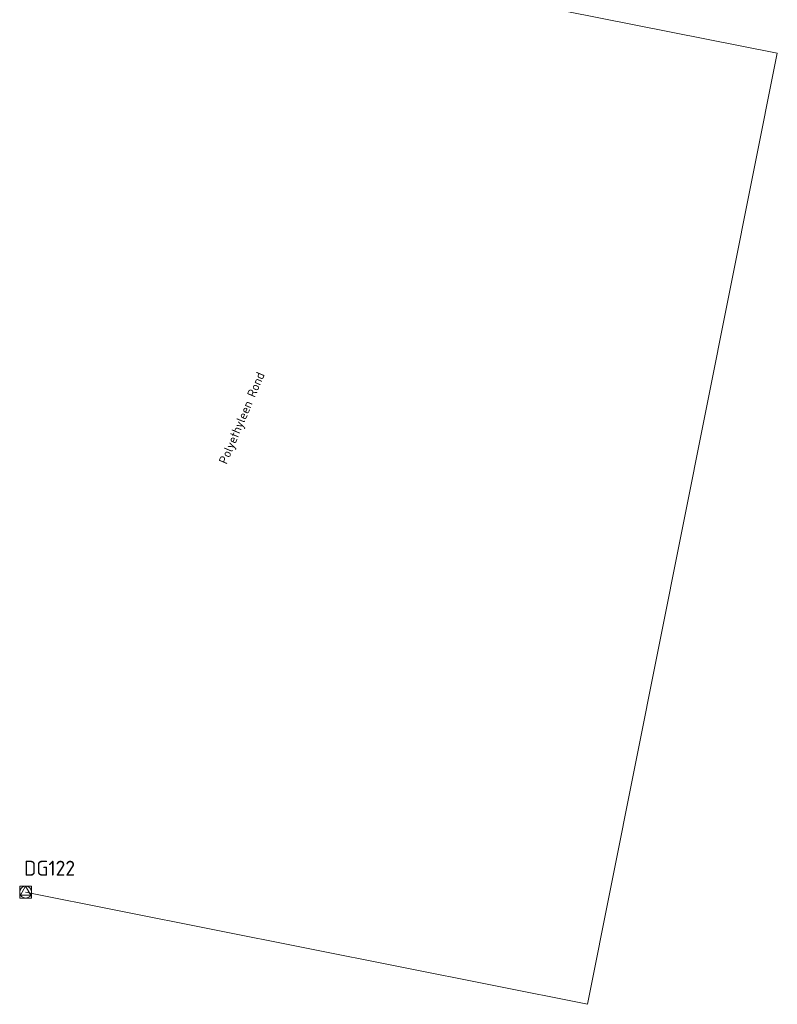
# Model space of a CAD drawing. Header units: metres. Extents: x 149823 to 166170, y 460676 to 475536.
# Tile 6 of 30: x 153348 to 153411, y 471654 to 471736. Entities that reach past the tile are written whole.
import ezdxf
from ezdxf.enums import TextEntityAlignment as Align
from ezdxf.lldxf.tags import DXFTag

# ---------------------------------------------------------------- set-up
doc = ezdxf.new("R2010")
doc.units = ezdxf.units.M
for name, color, linetype, lineweight in [('B-OI-RI-PERSLEIDING-G', 210, 'RI-PERS-SO', 18), ('B-OI-RI-PERSLEIDING-T30', 210, 'Continuous', 35), ('B-OI-RI-PERSLEIDING_PUTNUMMER-T50', 210, 'Continuous', 50), ('B-OI-RI-PERSLEIDING_RIOOLPUT_POMPPUT-S-250', 210, 'Continuous', 18)]:
    doc.layers.add(name, color=color, linetype=linetype, lineweight=lineweight)
doc.styles.add('NLCS-ISO-M250-T30', font='NLCS-ISO.ttf', dxfattribs={"height": 0.75})
doc.styles.add('NLCS-ISO-M250-T50', font='NLCS-ISO.ttf', dxfattribs={"height": 1.25})
doc.styles.get("Standard").update_dxf_attribs({"font": 'simplex.shx'})
tags = doc.linetypes.add('RI-PERS-SO', pattern='A,7,-2,["P",Standard,S=1.8,R=0,X=-0.5,Y=-0.9],-2,7,-2,[102,NLCS.SHX,S=1,R=180,X=0,Y=0],-2', length=22).pattern_tags.tags
tags[6] = DXFTag(74, 10)

# ---------------------------------------------------------------- blocks, each defined once
blk = doc.blocks.new('B-SRI-PUT_POMPPUT-SO')
for p, q in [((-1.74, -0.98), (0, 2)), ((0, 2), (1.74, -0.98)), ((1.74, -0.98), (-1.74, -0.98))]:
    blk.add_line(p, q)
blk.add_lwpolyline([(-2, -2), (2, -2), (2, 2), (-2, 2)], close=True)
blk.add_circle((0, 0), 2)

msp = doc.modelspace()

# ---------------------------------------------------------------- linework, layer by layer
at = {"layer": 'B-OI-RI-PERSLEIDING-G'}
msp.add_lwpolyline([(153382.157, 471742.475), (153381.526, 471739.276), (153411.088, 471733.392), (153395.207, 471653.834), (153348.202, 471663.217)], dxfattribs=at)

# ---------------------------------------------------------------- block references
at = {"layer": 'B-OI-RI-PERSLEIDING_RIOOLPUT_POMPPUT-S-250', "xscale": 0.25, "yscale": 0.25, "zscale": 0.25}
msp.add_blockref('B-SRI-PUT_POMPPUT-SO', (153348.202, 471663.217), dxfattribs=at)

# ---------------------------------------------------------------- texts
at = {"layer": 'B-OI-RI-PERSLEIDING-T30', "style": 'NLCS-ISO-M250-T30'}
msp.add_text('  Polyethyleen Rond', height=0.75, rotation=67.03606, dxfattribs=at).set_placement((153366.1, 471702.456), align=Align.MIDDLE_CENTER)
at = {"layer": 'B-OI-RI-PERSLEIDING_PUTNUMMER-T50', "style": 'NLCS-ISO-M250-T50'}
msp.add_text('DG122', height=1.25, dxfattribs=at).set_placement((153350.202, 471665.217), align=Align.MIDDLE_CENTER)

doc.saveas('drawing.dxf')
